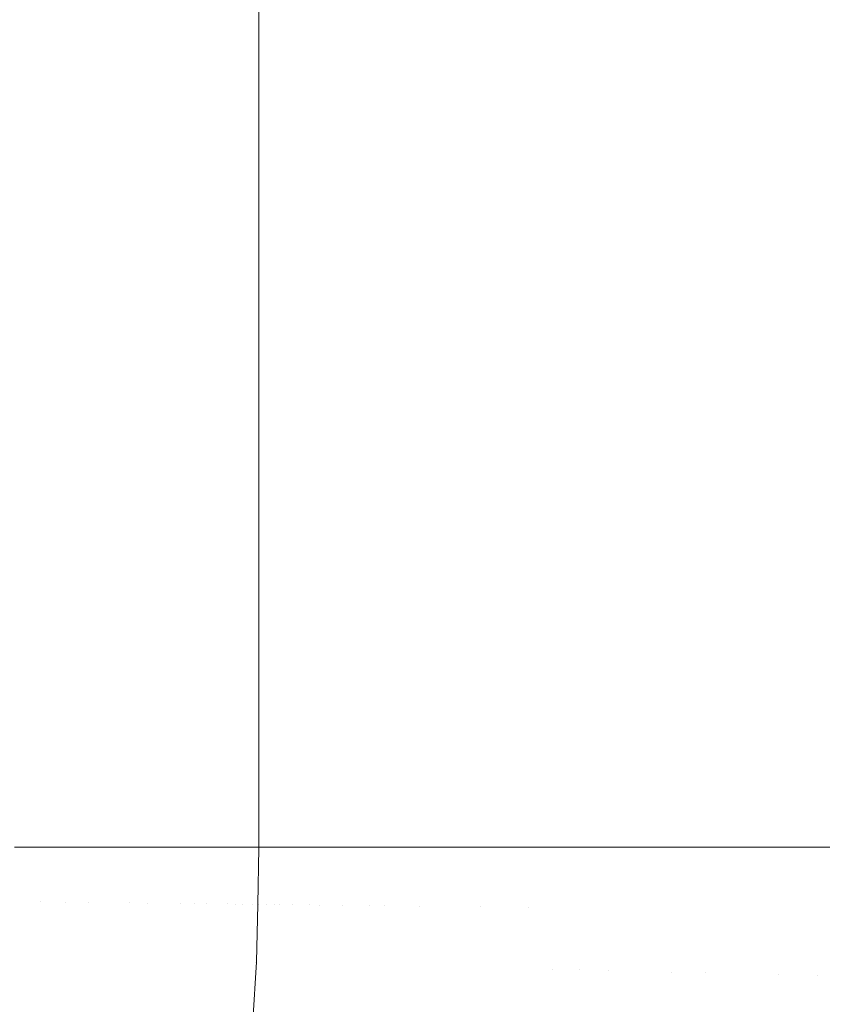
# Model space of a CAD drawing. Header units: centimetres. Extents: x -35.1 to 36.2, y 3.4 to 5.2.
# Tile 253 of 256: x 12.2552 to 12.2995, y 3.8915 to 3.9459. Entities that reach past the tile are written whole.
import ezdxf

# ---------------------------------------------------------------- set-up
doc = ezdxf.new("R2010")
doc.units = ezdxf.units.CM
doc.header["$LTSCALE"] = 2.54
doc.layers.add('Lucido design-1', color=7, linetype='Continuous')

# ---------------------------------------------------------------- blocks, each defined once
blk = doc.blocks.new('Gruppo-4-1')
at = {"color": 7, "linetype": 'Continuous', "lineweight": 9}
for points in [[(-34.952766, 5.100212, -1872.215514), (-34.952766, 3.500212, -1872.215514), (36.079692, 3.500212, -1872.215514), (36.079692, 5.100212, -1872.215514)], [(12.268434, 5.100212, -1872.915514), (12.268434, 3.900212, -1872.915514), (12.268434, 3.900212, -1872.715514), (12.268434, 5.100212, -1872.715514)]]:
    blk.add_3dface(points, dxfattribs=at)
for points, invisible_edges in [([(36.079692, 5.100212, -1873.015514), (36.079692, 3.500212, -1873.015514), (12.189936, 3.635582, -1873.015514), (12.20771, 3.643118, -1873.015514)], 10), ([(36.079692, 5.100212, -1873.015514), (12.20771, 3.643118, -1873.015514), (12.224572, 3.651133, -1873.015514)], 9), ([(36.079692, 5.100212, -1873.015514), (12.224572, 3.651133, -1873.015514), (12.22936, 3.653664, -1873.015514)], 9), ([(12.22936, 3.653664, -1873.015514), (12.240507, 3.659557, -1873.015514), (36.079692, 5.100212, -1873.015514)], 10), ([(36.079692, 5.100212, -1873.015514), (12.240507, 3.659557, -1873.015514), (12.255509, 3.668325, -1873.015514)], 9), ([(12.256417, 3.900212, -1872.674122), (12.254952, 3.900212, -1872.671763), (12.254952, 5.100212, -1872.671763), (12.2562, 5.100212, -1872.673772)], 10), ([(36.079692, 5.100212, -1873.015514), (12.255509, 3.668325, -1873.015514), (12.269585, 3.677377, -1873.015514)], 9), ([(12.2562, 5.100212, -1872.673772), (12.256999, 5.100212, -1872.675059), (12.256999, 3.900212, -1872.675059), (12.256417, 3.900212, -1872.674122)], 10), ([(12.256999, 3.900212, -1872.675059), (12.256999, 5.100212, -1872.675059), (12.257816, 5.100212, -1872.676508)], 9), ([(12.257816, 5.100212, -1872.676508), (12.258847, 5.100212, -1872.678339), (12.258847, 3.900212, -1872.678339), (12.256999, 3.900212, -1872.675059)], 10), ([(12.258847, 5.100212, -1872.678339), (12.260507, 5.100212, -1872.681602), (12.260507, 3.900212, -1872.681602), (12.259035, 3.900212, -1872.678708)], 10), ([(12.259035, 3.900212, -1872.678708), (12.258847, 3.900212, -1872.678339), (12.258847, 5.100212, -1872.678339)], 10), ([(12.260507, 5.100212, -1872.681602), (12.261989, 5.100212, -1872.684846), (12.261989, 3.900212, -1872.684846), (12.261304, 3.900212, -1872.683347)], 10), ([(12.261304, 3.900212, -1872.683347), (12.260507, 3.900212, -1872.681602), (12.260507, 5.100212, -1872.681602)], 10), ([(12.262324, 3.900212, -1872.685672), (12.261989, 3.900212, -1872.684846), (12.261989, 5.100212, -1872.684846), (12.262055, 5.100212, -1872.68501)], 10), ([(12.263299, 3.900212, -1872.688073), (12.262324, 3.900212, -1872.685672), (12.262055, 5.100212, -1872.68501), (12.263244, 5.100212, -1872.687936)], 10), ([(12.263244, 5.100212, -1872.687936), (12.263299, 5.100212, -1872.688073), (12.263299, 3.900212, -1872.688073)], 10), ([(12.264109, 3.900212, -1872.690336), (12.263299, 3.900212, -1872.688073), (12.263299, 5.100212, -1872.688073), (12.263781, 5.100212, -1872.689418)], 10), ([(12.263781, 5.100212, -1872.689418), (12.264447, 5.100212, -1872.69128), (12.264447, 3.900212, -1872.69128), (12.264109, 3.900212, -1872.690336)], 10), ([(12.264447, 3.900212, -1872.69128), (12.264447, 5.100212, -1872.69128), (12.264795, 5.100212, -1872.692399)], 9), ([(12.264795, 5.100212, -1872.692399), (12.265439, 5.100212, -1872.694471), (12.265439, 3.900212, -1872.694471), (12.264447, 3.900212, -1872.69128)], 10), ([(12.265439, 5.100212, -1872.694471), (12.266281, 5.100212, -1872.697644), (12.266281, 3.900212, -1872.697644), (12.265578, 3.900212, -1872.694995)], 10), ([(12.265578, 3.900212, -1872.694995), (12.265439, 3.900212, -1872.694471), (12.265439, 5.100212, -1872.694471)], 10), ([(12.266281, 5.100212, -1872.697644), (12.266979, 5.100212, -1872.700802), (12.266979, 3.900212, -1872.700802), (12.266722, 3.900212, -1872.699639)], 10), ([(12.266722, 3.900212, -1872.699639), (12.266281, 3.900212, -1872.697644), (12.266281, 5.100212, -1872.697644)], 10), ([(12.267536, 5.100212, -1872.703945), (12.267536, 3.900212, -1872.703945), (12.266979, 3.900212, -1872.700802), (12.266979, 5.100212, -1872.700802)], 5), ([(12.267536, 5.100212, -1872.703945), (12.267957, 5.100212, -1872.707076), (12.267957, 3.900212, -1872.707076), (12.267576, 3.900212, -1872.704244)], 10), ([(12.267576, 3.900212, -1872.704244), (12.267536, 3.900212, -1872.703945), (12.267536, 5.100212, -1872.703945)], 10), ([(12.267957, 5.100212, -1872.707076), (12.268245, 5.100212, -1872.710196), (12.268245, 3.900212, -1872.710196), (12.268117, 3.900212, -1872.708802)], 10), ([(12.268117, 3.900212, -1872.708802), (12.267957, 3.900212, -1872.707076), (12.267957, 5.100212, -1872.707076)], 10), ([(12.268245, 5.100212, -1872.710196), (12.268402, 5.100212, -1872.713307), (12.268402, 3.900212, -1872.713307), (12.268401, 3.900212, -1872.713294)], 10), ([(12.268401, 3.900212, -1872.713294), (12.268245, 3.900212, -1872.710196), (12.268245, 5.100212, -1872.710196)], 10), ([(12.268402, 3.900212, -1872.713307), (12.268402, 5.100212, -1872.713307), (12.268411, 5.100212, -1872.713952)], 9), ([(12.268411, 5.100212, -1872.713952), (12.268434, 5.100212, -1872.715514), (12.268434, 3.900212, -1872.715514), (12.268402, 3.900212, -1872.713307)], 8), ([(12.268469, 3.900212, -1872.917088), (12.268434, 3.900212, -1872.915514), (12.268434, 5.100212, -1872.915514), (12.268469, 5.100212, -1872.917076)], 8), ([(12.268469, 5.100212, -1872.917076), (12.268506, 5.100212, -1872.918774), (12.268506, 3.900212, -1872.918774), (12.268469, 3.900212, -1872.917088)], 10), ([(12.268604, 3.900212, -1872.92031), (12.268506, 3.900212, -1872.918774), (12.268506, 5.100212, -1872.918774), (12.268597, 5.100212, -1872.920198)], 10), ([(12.268597, 5.100212, -1872.920198), (12.268705, 5.100212, -1872.921868), (12.268705, 3.900212, -1872.921868), (12.268604, 3.900212, -1872.92031)], 10), ([(12.268891, 3.900212, -1872.923629), (12.268705, 3.900212, -1872.921868), (12.268705, 5.100212, -1872.921868), (12.268858, 5.100212, -1872.923313)], 10), ([(12.268858, 5.100212, -1872.923313), (12.269033, 5.100212, -1872.92496), (12.269033, 3.900212, -1872.92496), (12.268891, 3.900212, -1872.923629)], 10), ([(12.269341, 3.900212, -1872.927044), (12.269033, 3.900212, -1872.92496), (12.269033, 5.100212, -1872.92496), (12.269248, 5.100212, -1872.926417)], 10), ([(12.269248, 5.100212, -1872.926417), (12.26949, 5.100212, -1872.92805), (12.26949, 3.900212, -1872.92805), (12.269341, 3.900212, -1872.927044)], 10), ([(12.26963, 3.900212, -1872.928786), (12.26949, 3.900212, -1872.92805), (12.26949, 5.100212, -1872.92805), (12.269766, 5.100212, -1872.929504)], 10), ([(36.079692, 5.100212, -1873.015514), (12.269585, 3.677377, -1873.015514), (12.282749, 3.686659, -1873.015514)], 9), ([(12.269766, 5.100212, -1872.929504), (12.270078, 5.100212, -1872.931141), (12.270078, 3.900212, -1872.931141), (12.26963, 3.900212, -1872.928786)], 10), ([(12.270357, 3.900212, -1872.932339), (12.270078, 3.900212, -1872.931141), (12.270078, 5.100212, -1872.931141), (12.270412, 5.100212, -1872.932572)], 10), ([(12.270412, 5.100212, -1872.932572), (12.270799, 5.100212, -1872.934234), (12.270799, 3.900212, -1872.934234), (12.270357, 3.900212, -1872.932339)], 10), ([(12.271283, 3.900212, -1872.93598), (12.270799, 3.900212, -1872.934234), (12.270799, 5.100212, -1872.934234), (12.271182, 5.100212, -1872.935615)], 10), ([(12.271182, 5.100212, -1872.935615), (12.271657, 5.100212, -1872.93733), (12.271657, 3.900212, -1872.93733), (12.271283, 3.900212, -1872.93598)], 10), ([(12.271819, 3.900212, -1872.937835), (12.271657, 3.900212, -1872.93733), (12.271657, 5.100212, -1872.93733), (12.272074, 5.100212, -1872.938629)], 10), ([(12.272074, 5.100212, -1872.938629), (12.272653, 5.100212, -1872.940429), (12.272653, 3.900212, -1872.940429), (12.271819, 3.900212, -1872.937835)], 10), ([(12.273082, 3.900212, -1872.941598), (12.272653, 3.900212, -1872.940429), (12.272653, 5.100212, -1872.940429), (12.273087, 5.100212, -1872.941611)], 10), ([(12.273087, 5.100212, -1872.941611), (12.273793, 5.100212, -1872.943534), (12.273793, 3.900212, -1872.943534), (12.273082, 3.900212, -1872.941598)], 10), ([(12.273793, 5.100212, -1872.943534), (12.275081, 5.100212, -1872.946643), (12.275081, 3.900212, -1872.946643), (12.274581, 3.900212, -1872.945436)], 10), ([(12.274581, 3.900212, -1872.945436), (12.273793, 3.900212, -1872.943534), (12.273793, 5.100212, -1872.943534)], 10), ([(12.275081, 5.100212, -1872.946643), (12.276124, 5.100212, -1872.948897), (12.276522, 3.900212, -1872.949757), (12.275423, 3.900212, -1872.947383)], 10), ([(12.275423, 3.900212, -1872.947383), (12.275081, 3.900212, -1872.946643), (12.275081, 5.100212, -1872.946643)], 10), ([(12.276124, 5.100212, -1872.948897), (12.276522, 5.100212, -1872.949757), (12.276522, 3.900212, -1872.949757)], 10), ([(12.277321, 3.900212, -1872.951315), (12.276522, 3.900212, -1872.949757), (12.276522, 5.100212, -1872.949757), (12.277535, 5.100212, -1872.951733)], 10), ([(12.277535, 5.100212, -1872.951733), (12.278122, 5.100212, -1872.952876), (12.278122, 3.900212, -1872.952876), (12.277321, 3.900212, -1872.951315)], 10), ([(12.279494, 3.900212, -1872.955303), (12.278122, 3.900212, -1872.952876), (12.278122, 5.100212, -1872.952876), (12.279052, 5.100212, -1872.95452)], 10), ([(12.279052, 5.100212, -1872.95452), (12.279887, 5.100212, -1872.955998), (12.279887, 3.900212, -1872.955998), (12.279494, 3.900212, -1872.955303)], 10), ([(12.280699, 3.900212, -1872.957308), (12.279887, 3.900212, -1872.955998), (12.279887, 5.100212, -1872.955998), (12.280667, 5.100212, -1872.957257)], 10), ([(12.280667, 5.100212, -1872.957257), (12.281825, 5.100212, -1872.959123), (12.281825, 3.900212, -1872.959123), (12.280699, 3.900212, -1872.957308)], 10), ([(12.281825, 5.100212, -1872.959123), (12.282378, 5.100212, -1872.95994), (12.283942, 3.900212, -1872.962248), (12.283332, 3.900212, -1872.961348)], 10), ([(12.283332, 3.900212, -1872.961348), (12.281825, 3.900212, -1872.959123), (12.281825, 5.100212, -1872.959123)], 10), ([(12.282378, 5.100212, -1872.95994), (12.283942, 5.100212, -1872.962248), (12.283942, 3.900212, -1872.962248)], 10), ([(36.079692, 5.100212, -1873.015514), (12.282749, 3.686659, -1873.015514), (12.290329, 3.692401, -1873.015514)], 9), ([(12.283942, 5.100212, -1872.962248), (12.284872, 5.100212, -1872.963541), (12.284872, 3.900212, -1872.963541), (12.284759, 3.900212, -1872.963383)], 10), ([(12.284759, 3.900212, -1872.963383), (12.283942, 3.900212, -1872.962248), (12.283942, 5.100212, -1872.962248)], 10), ([(12.284872, 5.100212, -1872.963541), (12.287276, 5.100212, -1872.966686), (12.287276, 3.900212, -1872.966686), (12.286294, 3.900212, -1872.965402)], 10), ([(12.286294, 3.900212, -1872.965402), (12.284872, 3.900212, -1872.963541), (12.284872, 5.100212, -1872.963541)], 10), ([(12.287276, 5.100212, -1872.966686), (12.28986, 5.100212, -1872.969799), (12.28986, 3.900212, -1872.969799), (12.289583, 3.900212, -1872.969465)], 10), ([(12.289583, 3.900212, -1872.969465), (12.287276, 3.900212, -1872.966686), (12.287276, 5.100212, -1872.966686)], 10), ([(12.292653, 3.900212, -1872.972899), (12.28986, 3.900212, -1872.969799), (12.28986, 5.100212, -1872.969799), (12.292245, 5.100212, -1872.972447)], 10), ([(36.079692, 5.100212, -1873.015514), (12.290329, 3.692401, -1873.015514), (12.295578, 3.696667, -1873.015514)], 9), ([(12.292245, 5.100212, -1872.972447), (12.292653, 5.100212, -1872.972899), (12.292653, 3.900212, -1872.972899)], 10), ([(12.295661, 3.900212, -1872.975982), (12.293238, 3.900212, -1872.973499), (12.292653, 5.100212, -1872.972899), (12.294455, 5.100212, -1872.974746)], 10), ([(12.293238, 3.900212, -1872.973499), (12.292653, 3.900212, -1872.972899), (12.292653, 5.100212, -1872.972899)], 10), ([(12.294455, 5.100212, -1872.974746), (12.295661, 5.100212, -1872.975982), (12.295661, 3.900212, -1872.975982)], 10), ([(12.295578, 3.696667, -1873.015514), (12.302018, 3.7019, -1873.015514), (36.079692, 5.100212, -1873.015514)], 10), ([(12.295661, 5.100212, -1872.975982), (12.298893, 5.100212, -1872.979039), (12.298893, 3.900212, -1872.979039), (12.297257, 3.900212, -1872.977491)], 10), ([(12.297257, 3.900212, -1872.977491), (12.295661, 3.900212, -1872.975982), (12.295661, 5.100212, -1872.975982)], 10), ([(12.298893, 5.100212, -1872.979039), (12.302358, 5.100212, -1872.982063), (12.302358, 3.900212, -1872.982063), (12.299395, 3.900212, -1872.979477)], 10), ([(12.299395, 3.900212, -1872.979477), (12.298893, 3.900212, -1872.979039), (12.298893, 5.100212, -1872.979039)], 10), ([(12.254971, 3.897221, -1872.67184), (12.254952, 3.900212, -1872.671763), (12.256417, 3.900212, -1872.674122), (12.2564, 3.897204, -1872.674113)], 13), ([(12.2564, 3.897204, -1872.674113), (12.256417, 3.900212, -1872.674122), (12.256999, 3.900212, -1872.675059)], 9), ([(12.256999, 3.900212, -1872.675059), (12.257747, 3.897188, -1872.676402), (12.2564, 3.897204, -1872.674113)], 11), ([(12.257747, 3.897188, -1872.676402), (12.256999, 3.900212, -1872.675059), (12.258847, 3.900212, -1872.678339)], 9), ([(12.258847, 3.900212, -1872.678339), (12.25901, 3.897173, -1872.678705), (12.257747, 3.897188, -1872.676402)], 11), ([(12.258847, 3.900212, -1872.678339), (12.259035, 3.900212, -1872.678708), (12.25901, 3.897173, -1872.678705)], 10), ([(12.25901, 3.897173, -1872.678705), (12.259035, 3.900212, -1872.678708), (12.260507, 3.900212, -1872.681602), (12.260191, 3.897159, -1872.681018)], 13), ([(12.261289, 3.897146, -1872.683339), (12.260191, 3.897159, -1872.681018), (12.260507, 3.900212, -1872.681602)], 11), ([(12.260507, 3.900212, -1872.681602), (12.261304, 3.900212, -1872.683347), (12.261289, 3.897146, -1872.683339)], 10), ([(12.261289, 3.897146, -1872.683339), (12.261304, 3.900212, -1872.683347), (12.261989, 3.900212, -1872.684846)], 9), ([(12.261989, 3.900212, -1872.684846), (12.262305, 3.897134, -1872.685667), (12.261289, 3.897146, -1872.683339)], 11), ([(12.261989, 3.900212, -1872.684846), (12.262324, 3.900212, -1872.685672), (12.262305, 3.897134, -1872.685667)], 10), ([(12.262305, 3.897134, -1872.685667), (12.262324, 3.900212, -1872.685672), (12.263299, 3.900212, -1872.688073), (12.263238, 3.897123, -1872.687998)], 13), ([(12.263238, 3.897123, -1872.687998), (12.263299, 3.900212, -1872.688073), (12.264109, 3.900212, -1872.690336), (12.264091, 3.897113, -1872.690331)], 13), ([(12.264091, 3.897113, -1872.690331), (12.264109, 3.900212, -1872.690336), (12.264447, 3.900212, -1872.69128)], 9), ([(12.264447, 3.900212, -1872.69128), (12.264863, 3.897104, -1872.692664), (12.264091, 3.897113, -1872.690331)], 11), ([(12.264863, 3.897104, -1872.692664), (12.264447, 3.900212, -1872.69128), (12.265439, 3.900212, -1872.694471)], 9), ([(12.265439, 3.900212, -1872.694471), (12.265555, 3.897096, -1872.694993), (12.264863, 3.897104, -1872.692664)], 11), ([(12.265439, 3.900212, -1872.694471), (12.265578, 3.900212, -1872.694995), (12.265555, 3.897096, -1872.694993)], 10), ([(12.265555, 3.897096, -1872.694993), (12.265578, 3.900212, -1872.694995), (12.266281, 3.900212, -1872.697644), (12.266168, 3.897089, -1872.697318)], 13), ([(12.266704, 3.897083, -1872.699636), (12.266168, 3.897089, -1872.697318), (12.266281, 3.900212, -1872.697644)], 11), ([(12.266281, 3.900212, -1872.697644), (12.266722, 3.900212, -1872.699639), (12.266704, 3.897083, -1872.699636)], 10), ([(12.266704, 3.897083, -1872.699636), (12.266722, 3.900212, -1872.699639), (12.266979, 3.900212, -1872.700802)], 9), ([(12.266979, 3.900212, -1872.700802), (12.267164, 3.897077, -1872.701944), (12.266704, 3.897083, -1872.699636)], 11), ([(12.267164, 3.897077, -1872.701944), (12.266979, 3.900212, -1872.700802), (12.267536, 3.900212, -1872.703945)], 9), ([(12.267536, 3.900212, -1872.703945), (12.267549, 3.897073, -1872.704243), (12.267164, 3.897077, -1872.701944)], 11), ([(12.267536, 3.900212, -1872.703945), (12.267576, 3.900212, -1872.704244), (12.267549, 3.897073, -1872.704243)], 10), ([(12.267549, 3.897073, -1872.704243), (12.267576, 3.900212, -1872.704244), (12.267957, 3.900212, -1872.707076), (12.26786, 3.897069, -1872.706529)], 13), ([(12.2681, 3.897066, -1872.7088), (12.26786, 3.897069, -1872.706529), (12.267957, 3.900212, -1872.707076)], 11), ([(12.267957, 3.900212, -1872.707076), (12.268117, 3.900212, -1872.708802), (12.2681, 3.897066, -1872.7088)], 10), ([(12.2681, 3.897066, -1872.7088), (12.268117, 3.900212, -1872.708802), (12.268245, 3.900212, -1872.710196)], 9), ([(12.268245, 3.900212, -1872.710196), (12.268268, 3.897064, -1872.711056), (12.2681, 3.897066, -1872.7088)], 11), ([(12.268268, 3.897064, -1872.711056), (12.268245, 3.900212, -1872.710196), (12.268401, 3.900212, -1872.713294), (12.268368, 3.897063, -1872.713294)], 13), ([(12.268469, 3.900212, -1872.917088), (12.268418, 3.897062, -1872.917089), (12.268368, 3.897063, -1872.915514), (12.268434, 3.900177, -1872.915514)], 11), ([(12.268368, 3.897063, -1872.713294), (12.268402, 3.900212, -1872.713307), (12.268434, 3.900177, -1872.715514)], 11), ([(12.268368, 3.897063, -1872.713294), (12.268401, 3.900212, -1872.713294), (12.268402, 3.900212, -1872.713307)], 9), ([(12.268368, 3.897063, -1872.715514), (12.268434, 3.900177, -1872.715514), (12.268434, 3.900177, -1872.915514), (12.268368, 3.897063, -1872.915514)], 10), ([(12.268434, 3.900177, -1872.715514), (12.268368, 3.897063, -1872.715514), (12.268368, 3.897063, -1872.713294)], 10), ([(12.268402, 3.900212, -1872.713307), (12.268434, 3.900212, -1872.715514), (12.268434, 3.900177, -1872.715514)], 8), ([(12.268469, 3.900212, -1872.917088), (12.268506, 3.900212, -1872.918774), (12.268469, 3.897062, -1872.918688), (12.268418, 3.897062, -1872.917089)], 14), ([(12.268434, 3.900177, -1872.915514), (12.268434, 3.900212, -1872.915514), (12.268469, 3.900212, -1872.917088)], 8), ([(12.268434, 3.900177, -1872.915514), (12.268434, 3.900177, -1872.715514), (12.268434, 3.900212, -1872.715514), (12.268434, 3.900212, -1872.915514)], 1), ([(12.268469, 3.897062, -1872.918688), (12.268506, 3.900212, -1872.918774), (12.268604, 3.900212, -1872.92031), (12.268555, 3.897061, -1872.920311)], 13), ([(12.268555, 3.897061, -1872.920311), (12.268604, 3.900212, -1872.92031), (12.268705, 3.900212, -1872.921868), (12.268679, 3.897059, -1872.921959)], 13), ([(12.268679, 3.897059, -1872.921959), (12.268705, 3.900212, -1872.921868), (12.268891, 3.900212, -1872.923629), (12.268843, 3.897057, -1872.923631)], 13), ([(12.268843, 3.897057, -1872.923631), (12.268891, 3.900212, -1872.923629), (12.269033, 3.900212, -1872.92496)], 9), ([(12.269033, 3.900212, -1872.92496), (12.269047, 3.897055, -1872.925326), (12.268843, 3.897057, -1872.923631)], 11), ([(12.269047, 3.897055, -1872.925326), (12.269033, 3.900212, -1872.92496), (12.269341, 3.900212, -1872.927044), (12.269294, 3.897052, -1872.927046)], 13), ([(12.269294, 3.897052, -1872.927046), (12.269341, 3.900212, -1872.927044), (12.26949, 3.900212, -1872.92805)], 9), ([(12.26949, 3.900212, -1872.92805), (12.269585, 3.897049, -1872.928788), (12.269294, 3.897052, -1872.927046)], 11), ([(12.26949, 3.900212, -1872.92805), (12.26963, 3.900212, -1872.928786), (12.269585, 3.897049, -1872.928788)], 10), ([(12.269585, 3.897049, -1872.928788), (12.26963, 3.900212, -1872.928786), (12.270078, 3.900212, -1872.931141), (12.269923, 3.897045, -1872.930554)], 13), ([(12.270309, 3.89704, -1872.932342), (12.269923, 3.897045, -1872.930554), (12.270078, 3.900212, -1872.931141)], 11), ([(12.270078, 3.900212, -1872.931141), (12.270357, 3.900212, -1872.932339), (12.270309, 3.89704, -1872.932342)], 10), ([(12.270309, 3.89704, -1872.932342), (12.270357, 3.900212, -1872.932339), (12.270799, 3.900212, -1872.934234), (12.270745, 3.897035, -1872.934153)], 13), ([(12.270745, 3.897035, -1872.934153), (12.270799, 3.900212, -1872.934234), (12.271283, 3.900212, -1872.93598), (12.271234, 3.897029, -1872.935985)], 13), ([(12.271234, 3.897029, -1872.935985), (12.271283, 3.900212, -1872.93598), (12.271657, 3.900212, -1872.93733)], 9), ([(12.271657, 3.900212, -1872.93733), (12.271777, 3.897023, -1872.937837), (12.271234, 3.897029, -1872.935985)], 11), ([(12.271657, 3.900212, -1872.93733), (12.271819, 3.900212, -1872.937835), (12.271777, 3.897023, -1872.937837)], 10), ([(12.271777, 3.897023, -1872.937837), (12.271819, 3.900212, -1872.937835), (12.272653, 3.900212, -1872.940429), (12.272376, 3.897016, -1872.939711)], 13), ([(12.273033, 3.897008, -1872.941603), (12.272376, 3.897016, -1872.939711), (12.272653, 3.900212, -1872.940429)], 11), ([(12.272653, 3.900212, -1872.940429), (12.273082, 3.900212, -1872.941598), (12.273033, 3.897008, -1872.941603)], 10), ([(12.273033, 3.897008, -1872.941603), (12.273082, 3.900212, -1872.941598), (12.273793, 3.900212, -1872.943534), (12.273751, 3.897, -1872.943514)], 13), ([(12.273751, 3.897, -1872.943514), (12.273793, 3.900212, -1872.943534), (12.274581, 3.900212, -1872.945436), (12.274532, 3.89699, -1872.945443)], 13), ([(12.274532, 3.89699, -1872.945443), (12.274581, 3.900212, -1872.945436), (12.275081, 3.900212, -1872.946643)], 9), ([(12.275081, 3.900212, -1872.946643), (12.275378, 3.89698, -1872.947388), (12.274532, 3.89699, -1872.945443)], 11), ([(12.275081, 3.900212, -1872.946643), (12.275423, 3.900212, -1872.947383), (12.275378, 3.89698, -1872.947388)], 10), ([(12.275378, 3.89698, -1872.947388), (12.275423, 3.900212, -1872.947383), (12.276522, 3.900212, -1872.949757), (12.27629, 3.89697, -1872.949348)], 13), ([(12.277271, 3.896958, -1872.951323), (12.27629, 3.89697, -1872.949348), (12.276522, 3.900212, -1872.949757)], 11), ([(12.276522, 3.900212, -1872.949757), (12.277321, 3.900212, -1872.951315), (12.277271, 3.896958, -1872.951323)], 10), ([(12.277271, 3.896958, -1872.951323), (12.277321, 3.900212, -1872.951315), (12.278122, 3.900212, -1872.952876)], 9), ([(12.278122, 3.900212, -1872.952876), (12.278323, 3.896946, -1872.953311), (12.277271, 3.896958, -1872.951323)], 11), ([(12.278323, 3.896946, -1872.953311), (12.278122, 3.900212, -1872.952876), (12.279494, 3.900212, -1872.955303), (12.279449, 3.896933, -1872.955309)], 13), ([(12.280649, 3.896918, -1872.957318), (12.279449, 3.896933, -1872.955309), (12.279887, 3.900212, -1872.955998)], 11), ([(12.279449, 3.896933, -1872.955309), (12.279494, 3.900212, -1872.955303), (12.279887, 3.900212, -1872.955998)], 9), ([(12.279887, 3.900212, -1872.955998), (12.280699, 3.900212, -1872.957308), (12.280649, 3.896918, -1872.957318)], 10), ([(12.280649, 3.896918, -1872.957318), (12.280699, 3.900212, -1872.957308), (12.281825, 3.900212, -1872.959123)], 9), ([(12.281825, 3.900212, -1872.959123), (12.281927, 3.896903, -1872.959334), (12.280649, 3.896918, -1872.957318)], 11), ([(12.281927, 3.896903, -1872.959334), (12.281825, 3.900212, -1872.959123), (12.283332, 3.900212, -1872.961348), (12.283284, 3.896887, -1872.961357)], 13), ([(12.283284, 3.896887, -1872.961357), (12.283332, 3.900212, -1872.961348), (12.283942, 3.900212, -1872.962248)], 9), ([(12.283284, 3.896887, -1872.961357), (12.284759, 3.900212, -1872.963383), (12.284614, 3.893477, -1872.963384)], 11), ([(12.283942, 3.900212, -1872.962248), (12.284759, 3.900212, -1872.963383), (12.283284, 3.896887, -1872.961357)], 10), ([(12.286135, 3.893441, -1872.965413), (12.284614, 3.893477, -1872.963384), (12.284872, 3.900212, -1872.963541)], 11), ([(12.284614, 3.893477, -1872.963384), (12.284759, 3.900212, -1872.963383), (12.284872, 3.900212, -1872.963541)], 9), ([(12.284872, 3.900212, -1872.963541), (12.286294, 3.900212, -1872.965402), (12.286135, 3.893441, -1872.965413)], 10), ([(12.286135, 3.893441, -1872.965413), (12.286294, 3.900212, -1872.965402), (12.287276, 3.900212, -1872.966686)], 9), ([(12.287276, 3.900212, -1872.966686), (12.28774, 3.893403, -1872.967443), (12.286135, 3.893441, -1872.965413)], 11), ([(12.289432, 3.893363, -1872.96947), (12.28774, 3.893403, -1872.967443), (12.287276, 3.900212, -1872.966686), (12.289583, 3.900212, -1872.969465)], 11), ([(12.289432, 3.893363, -1872.96947), (12.289583, 3.900212, -1872.969465), (12.28986, 3.900212, -1872.969799)], 9), ([(12.291212, 3.893321, -1872.971493), (12.289432, 3.893363, -1872.96947), (12.28986, 3.900212, -1872.969799)], 11), ([(12.28986, 3.900212, -1872.969799), (12.292653, 3.900212, -1872.972899), (12.291212, 3.893321, -1872.971493)], 10), ([(12.293081, 3.893276, -1872.973508), (12.291212, 3.893321, -1872.971493), (12.292653, 3.900212, -1872.972899)], 11), ([(12.292653, 3.900212, -1872.972899), (12.293238, 3.900212, -1872.973499), (12.293081, 3.893276, -1872.973508)], 10), ([(12.293238, 3.900212, -1872.973499), (12.295661, 3.900212, -1872.975982), (12.29504, 3.89323, -1872.975514), (12.293081, 3.893276, -1872.973508)], 14), ([(12.297092, 3.893181, -1872.977507), (12.29504, 3.89323, -1872.975514), (12.295661, 3.900212, -1872.975982)], 11), ([(12.295661, 3.900212, -1872.975982), (12.297257, 3.900212, -1872.977491), (12.297092, 3.893181, -1872.977507)], 10), ([(12.297092, 3.893181, -1872.977507), (12.297257, 3.900212, -1872.977491), (12.298893, 3.900212, -1872.979039)], 9), ([(12.298893, 3.900212, -1872.979039), (12.299237, 3.89313, -1872.979485), (12.297092, 3.893181, -1872.977507)], 11), ([(12.298893, 3.900212, -1872.979039), (12.299395, 3.900212, -1872.979477), (12.299237, 3.89313, -1872.979485)], 10), ([(12.301475, 3.893077, -1872.981445), (12.299237, 3.89313, -1872.979485), (12.299395, 3.900212, -1872.979477), (12.302358, 3.900212, -1872.982063)], 11), ([(12.2564, 3.897204, -1872.674113), (12.256303, 3.894149, -1872.674113), (12.254874, 3.894183, -1872.67184), (12.254971, 3.897221, -1872.67184)], 15), ([(12.257747, 3.897188, -1872.676402), (12.257649, 3.894117, -1872.676402), (12.256303, 3.894149, -1872.674113), (12.2564, 3.897204, -1872.674113)], 15), ([(12.25901, 3.897173, -1872.678705), (12.258912, 3.894087, -1872.678705), (12.257649, 3.894117, -1872.676402), (12.257747, 3.897188, -1872.676402)], 15), ([(12.260191, 3.897159, -1872.681018), (12.260092, 3.894059, -1872.681018), (12.258912, 3.894087, -1872.678705), (12.25901, 3.897173, -1872.678705)], 15), ([(12.261289, 3.897146, -1872.683339), (12.26119, 3.894033, -1872.683339), (12.260092, 3.894059, -1872.681018), (12.260191, 3.897159, -1872.681018)], 15), ([(12.262305, 3.897134, -1872.685667), (12.262205, 3.894009, -1872.685667), (12.26119, 3.894033, -1872.683339), (12.261289, 3.897146, -1872.683339)], 15), ([(12.263238, 3.897123, -1872.687998), (12.263139, 3.893987, -1872.687998), (12.262205, 3.894009, -1872.685667), (12.262305, 3.897134, -1872.685667)], 15), ([(12.264091, 3.897113, -1872.690331), (12.263991, 3.893967, -1872.690331), (12.263139, 3.893987, -1872.687998), (12.263238, 3.897123, -1872.687998)], 15), ([(12.264863, 3.897104, -1872.692664), (12.264762, 3.893948, -1872.692664), (12.263991, 3.893967, -1872.690331), (12.264091, 3.897113, -1872.690331)], 15), ([(12.265555, 3.897096, -1872.694993), (12.265454, 3.893932, -1872.694993), (12.264762, 3.893948, -1872.692664), (12.264863, 3.897104, -1872.692664)], 15), ([(12.266168, 3.897089, -1872.697318), (12.266068, 3.893917, -1872.697318), (12.265454, 3.893932, -1872.694993), (12.265555, 3.897096, -1872.694993)], 15), ([(12.266704, 3.897083, -1872.699636), (12.266603, 3.893905, -1872.699636), (12.266068, 3.893917, -1872.697318), (12.266168, 3.897089, -1872.697318)], 15), ([(12.267164, 3.897077, -1872.701944), (12.267063, 3.893894, -1872.701944), (12.266603, 3.893905, -1872.699636), (12.266704, 3.897083, -1872.699636)], 15), ([(12.267549, 3.897073, -1872.704243), (12.267448, 3.893885, -1872.704243), (12.267063, 3.893894, -1872.701944), (12.267164, 3.897077, -1872.701944)], 15), ([(12.26786, 3.897069, -1872.706529), (12.267759, 3.893877, -1872.706529), (12.267448, 3.893885, -1872.704243), (12.267549, 3.897073, -1872.704243)], 15), ([(12.2681, 3.897066, -1872.7088), (12.267998, 3.893872, -1872.7088), (12.267759, 3.893877, -1872.706529), (12.26786, 3.897069, -1872.706529)], 15), ([(12.268268, 3.897064, -1872.711056), (12.268167, 3.893868, -1872.711056), (12.267998, 3.893872, -1872.7088), (12.2681, 3.897066, -1872.7088)], 15), ([(12.268368, 3.897063, -1872.713294), (12.268267, 3.893865, -1872.713294), (12.268167, 3.893868, -1872.711056), (12.268268, 3.897064, -1872.711056)], 15), ([(12.268301, 3.893885, -1872.715514), (12.268267, 3.893865, -1872.713294), (12.268368, 3.897063, -1872.713294)], 11), ([(12.268301, 3.893885, -1872.915514), (12.268368, 3.897063, -1872.915514), (12.268418, 3.897062, -1872.917089)], 10), ([(12.268368, 3.897063, -1872.915514), (12.268301, 3.893885, -1872.915514), (12.268301, 3.893885, -1872.715514), (12.268368, 3.897063, -1872.715514)], 10), ([(12.268368, 3.897063, -1872.713294), (12.268368, 3.897063, -1872.715514), (12.268301, 3.893885, -1872.715514)], 9), ([(12.268418, 3.897062, -1872.917089), (12.268316, 3.893864, -1872.917089), (12.268301, 3.893885, -1872.915514)], 11), ([(12.268418, 3.897062, -1872.917089), (12.268469, 3.897062, -1872.918688), (12.268367, 3.893863, -1872.918688), (12.268316, 3.893864, -1872.917089)], 15), ([(12.268555, 3.897061, -1872.920311), (12.268454, 3.893861, -1872.920311), (12.268367, 3.893863, -1872.918688), (12.268469, 3.897062, -1872.918688)], 15), ([(12.268679, 3.897059, -1872.921959), (12.268578, 3.893858, -1872.921959), (12.268454, 3.893861, -1872.920311), (12.268555, 3.897061, -1872.920311)], 15), ([(12.268843, 3.897057, -1872.923631), (12.268741, 3.893854, -1872.923631), (12.268578, 3.893858, -1872.921959), (12.268679, 3.897059, -1872.921959)], 15), ([(12.269047, 3.897055, -1872.925326), (12.268945, 3.893849, -1872.925326), (12.268741, 3.893854, -1872.923631), (12.268843, 3.897057, -1872.923631)], 15), ([(12.269294, 3.897052, -1872.927046), (12.269192, 3.893843, -1872.927046), (12.268945, 3.893849, -1872.925326), (12.269047, 3.897055, -1872.925326)], 15), ([(12.269585, 3.897049, -1872.928788), (12.269483, 3.893836, -1872.928788), (12.269192, 3.893843, -1872.927046), (12.269294, 3.897052, -1872.927046)], 15), ([(12.269923, 3.897045, -1872.930554), (12.269821, 3.893828, -1872.930554), (12.269483, 3.893836, -1872.928788), (12.269585, 3.897049, -1872.928788)], 15), ([(12.270309, 3.89704, -1872.932342), (12.270206, 3.893819, -1872.932342), (12.269821, 3.893828, -1872.930554), (12.269923, 3.897045, -1872.930554)], 15), ([(12.270745, 3.897035, -1872.934153), (12.270643, 3.893809, -1872.934153), (12.270206, 3.893819, -1872.932342), (12.270309, 3.89704, -1872.932342)], 15), ([(12.271234, 3.897029, -1872.935985), (12.271131, 3.893797, -1872.935985), (12.270643, 3.893809, -1872.934153), (12.270745, 3.897035, -1872.934153)], 15), ([(12.271777, 3.897023, -1872.937837), (12.271674, 3.893784, -1872.937837), (12.271131, 3.893797, -1872.935985), (12.271234, 3.897029, -1872.935985)], 15), ([(12.272376, 3.897016, -1872.939711), (12.272273, 3.89377, -1872.939711), (12.271674, 3.893784, -1872.937837), (12.271777, 3.897023, -1872.937837)], 15), ([(12.273033, 3.897008, -1872.941603), (12.27293, 3.893754, -1872.941603), (12.272273, 3.89377, -1872.939711), (12.272376, 3.897016, -1872.939711)], 15), ([(12.273751, 3.897, -1872.943514), (12.273648, 3.893737, -1872.943514), (12.27293, 3.893754, -1872.941603), (12.273033, 3.897008, -1872.941603)], 15), ([(12.274532, 3.89699, -1872.945443), (12.274428, 3.893719, -1872.945443), (12.273648, 3.893737, -1872.943514), (12.273751, 3.897, -1872.943514)], 15), ([(12.275378, 3.89698, -1872.947388), (12.275273, 3.893699, -1872.947388), (12.274428, 3.893719, -1872.945443), (12.274532, 3.89699, -1872.945443)], 15), ([(12.27629, 3.89697, -1872.949348), (12.276185, 3.893677, -1872.949348), (12.275273, 3.893699, -1872.947388), (12.275378, 3.89698, -1872.947388)], 15), ([(12.277271, 3.896958, -1872.951323), (12.277166, 3.893654, -1872.951323), (12.276185, 3.893677, -1872.949348), (12.27629, 3.89697, -1872.949348)], 15), ([(12.278323, 3.896946, -1872.953311), (12.278218, 3.893629, -1872.953311), (12.277166, 3.893654, -1872.951323), (12.277271, 3.896958, -1872.951323)], 15), ([(12.279449, 3.896933, -1872.955309), (12.279343, 3.893602, -1872.955309), (12.278218, 3.893629, -1872.953311), (12.278323, 3.896946, -1872.953311)], 15), ([(12.280649, 3.896918, -1872.957318), (12.280543, 3.893574, -1872.957318), (12.279343, 3.893602, -1872.955309), (12.279449, 3.896933, -1872.955309)], 15), ([(12.281927, 3.896903, -1872.959334), (12.28182, 3.893543, -1872.959334), (12.280543, 3.893574, -1872.957318), (12.280649, 3.896918, -1872.957318)], 15), ([(12.283284, 3.896887, -1872.961357), (12.283177, 3.893511, -1872.961357), (12.28182, 3.893543, -1872.959334), (12.281927, 3.896903, -1872.959334)], 15), ([(12.284614, 3.893477, -1872.963384), (12.283177, 3.893511, -1872.961357), (12.283284, 3.896887, -1872.961357)], 11), ([(12.25471, 3.891099, -1872.67184), (12.254874, 3.894183, -1872.67184), (12.256303, 3.894149, -1872.674113), (12.256137, 3.891048, -1872.674113)], 15), ([(12.256137, 3.891048, -1872.674113), (12.256303, 3.894149, -1872.674113), (12.257649, 3.894117, -1872.676402), (12.257483, 3.891, -1872.676402)], 15), ([(12.257483, 3.891, -1872.676402), (12.257649, 3.894117, -1872.676402), (12.258912, 3.894087, -1872.678705), (12.258745, 3.890954, -1872.678705)], 15), ([(12.258745, 3.890954, -1872.678705), (12.258912, 3.894087, -1872.678705), (12.260092, 3.894059, -1872.681018), (12.259924, 3.890912, -1872.681018)], 15), ([(12.259924, 3.890912, -1872.681018), (12.260092, 3.894059, -1872.681018), (12.26119, 3.894033, -1872.683339), (12.261021, 3.890873, -1872.683339)], 15), ([(12.261021, 3.890873, -1872.683339), (12.26119, 3.894033, -1872.683339), (12.262205, 3.894009, -1872.685667), (12.262036, 3.890836, -1872.685667)], 15), ([(12.262036, 3.890836, -1872.685667), (12.262205, 3.894009, -1872.685667), (12.263139, 3.893987, -1872.687998), (12.262969, 3.890803, -1872.687998)], 15), ([(12.262969, 3.890803, -1872.687998), (12.263139, 3.893987, -1872.687998), (12.263991, 3.893967, -1872.690331), (12.26382, 3.890772, -1872.690331)], 15), ([(12.26382, 3.890772, -1872.690331), (12.263991, 3.893967, -1872.690331), (12.264762, 3.893948, -1872.692664), (12.264591, 3.890744, -1872.692664)], 15), ([(12.264591, 3.890744, -1872.692664), (12.264762, 3.893948, -1872.692664), (12.265454, 3.893932, -1872.694993), (12.265283, 3.89072, -1872.694993)], 15), ([(12.265283, 3.89072, -1872.694993), (12.265454, 3.893932, -1872.694993), (12.266068, 3.893917, -1872.697318), (12.265896, 3.890698, -1872.697318)], 15), ([(12.265896, 3.890698, -1872.697318), (12.266068, 3.893917, -1872.697318), (12.266603, 3.893905, -1872.699636), (12.266431, 3.890678, -1872.699636)], 15), ([(12.266431, 3.890678, -1872.699636), (12.266603, 3.893905, -1872.699636), (12.267063, 3.893894, -1872.701944), (12.266891, 3.890662, -1872.701944)], 15), ([(12.266891, 3.890662, -1872.701944), (12.267063, 3.893894, -1872.701944), (12.267448, 3.893885, -1872.704243), (12.267275, 3.890648, -1872.704243)], 15), ([(12.267275, 3.890648, -1872.704243), (12.267448, 3.893885, -1872.704243), (12.267759, 3.893877, -1872.706529), (12.267586, 3.890637, -1872.706529)], 15), ([(12.267825, 3.890628, -1872.7088), (12.267586, 3.890637, -1872.706529), (12.267759, 3.893877, -1872.706529), (12.267998, 3.893872, -1872.7088)], 15), ([(12.267998, 3.893872, -1872.7088), (12.268167, 3.893868, -1872.711056), (12.267994, 3.890622, -1872.711056), (12.267825, 3.890628, -1872.7088)], 15), ([(12.268094, 3.890619, -1872.713294), (12.267994, 3.890622, -1872.711056), (12.268167, 3.893868, -1872.711056), (12.268267, 3.893865, -1872.713294)], 15), ([(12.268092, 3.89062, -1872.915514), (12.268301, 3.893885, -1872.915514), (12.268316, 3.893864, -1872.917089)], 10), ([(12.268092, 3.89062, -1872.715514), (12.268301, 3.893885, -1872.715514), (12.268301, 3.893885, -1872.915514), (12.268092, 3.89062, -1872.915514)], 10), ([(12.268267, 3.893865, -1872.713294), (12.268301, 3.893885, -1872.715514), (12.268092, 3.89062, -1872.715514)], 9), ([(12.268092, 3.89062, -1872.715514), (12.268094, 3.890619, -1872.713294), (12.268267, 3.893865, -1872.713294)], 11), ([(12.268316, 3.893864, -1872.917089), (12.268143, 3.890617, -1872.917089), (12.268092, 3.89062, -1872.915514)], 11), ([(12.268316, 3.893864, -1872.917089), (12.268367, 3.893863, -1872.918688), (12.268194, 3.890615, -1872.918688), (12.268143, 3.890617, -1872.917089)], 15), ([(12.26828, 3.890612, -1872.920311), (12.268194, 3.890615, -1872.918688), (12.268367, 3.893863, -1872.918688), (12.268454, 3.893861, -1872.920311)], 15), ([(12.268454, 3.893861, -1872.920311), (12.268578, 3.893858, -1872.921959), (12.268404, 3.890608, -1872.921959), (12.26828, 3.890612, -1872.920311)], 15), ([(12.268404, 3.890608, -1872.921959), (12.268578, 3.893858, -1872.921959), (12.268741, 3.893854, -1872.923631), (12.268567, 3.890602, -1872.923631)], 15), ([(12.268567, 3.890602, -1872.923631), (12.268741, 3.893854, -1872.923631), (12.268945, 3.893849, -1872.925326), (12.268771, 3.890594, -1872.925326)], 15), ([(12.268771, 3.890594, -1872.925326), (12.268945, 3.893849, -1872.925326), (12.269192, 3.893843, -1872.927046), (12.269018, 3.890586, -1872.927046)], 15), ([(12.269018, 3.890586, -1872.927046), (12.269192, 3.893843, -1872.927046), (12.269483, 3.893836, -1872.928788), (12.269309, 3.890575, -1872.928788)], 15), ([(12.269309, 3.890575, -1872.928788), (12.269483, 3.893836, -1872.928788), (12.269821, 3.893828, -1872.930554), (12.269646, 3.890563, -1872.930554)], 15), ([(12.269646, 3.890563, -1872.930554), (12.269821, 3.893828, -1872.930554), (12.270206, 3.893819, -1872.932342), (12.270032, 3.890549, -1872.932342)], 15), ([(12.270032, 3.890549, -1872.932342), (12.270206, 3.893819, -1872.932342), (12.270643, 3.893809, -1872.934153), (12.270468, 3.890533, -1872.934153)], 15), ([(12.270468, 3.890533, -1872.934153), (12.270643, 3.893809, -1872.934153), (12.271131, 3.893797, -1872.935985), (12.270956, 3.890516, -1872.935985)], 15), ([(12.270956, 3.890516, -1872.935985), (12.271131, 3.893797, -1872.935985), (12.271674, 3.893784, -1872.937837), (12.271498, 3.890496, -1872.937837)], 15), ([(12.271498, 3.890496, -1872.937837), (12.271674, 3.893784, -1872.937837), (12.272273, 3.89377, -1872.939711), (12.272097, 3.890475, -1872.939711)], 15), ([(12.272097, 3.890475, -1872.939711), (12.272273, 3.89377, -1872.939711), (12.27293, 3.893754, -1872.941603), (12.272754, 3.890451, -1872.941603)], 15), ([(12.272754, 3.890451, -1872.941603), (12.27293, 3.893754, -1872.941603), (12.273648, 3.893737, -1872.943514), (12.273471, 3.890426, -1872.943514)], 15), ([(12.273471, 3.890426, -1872.943514), (12.273648, 3.893737, -1872.943514), (12.274428, 3.893719, -1872.945443), (12.274251, 3.890398, -1872.945443)], 15), ([(12.274251, 3.890398, -1872.945443), (12.274428, 3.893719, -1872.945443), (12.275273, 3.893699, -1872.947388), (12.275096, 3.890367, -1872.947388)], 15), ([(12.275096, 3.890367, -1872.947388), (12.275273, 3.893699, -1872.947388), (12.276185, 3.893677, -1872.949348), (12.276007, 3.890335, -1872.949348)], 15), ([(12.276007, 3.890335, -1872.949348), (12.276185, 3.893677, -1872.949348), (12.277166, 3.893654, -1872.951323), (12.276987, 3.890299, -1872.951323)], 15), ([(12.276987, 3.890299, -1872.951323), (12.277166, 3.893654, -1872.951323), (12.278218, 3.893629, -1872.953311), (12.278038, 3.890262, -1872.953311)], 15), ([(12.278038, 3.890262, -1872.953311), (12.278218, 3.893629, -1872.953311), (12.279343, 3.893602, -1872.955309), (12.279162, 3.890221, -1872.955309)], 15), ([(12.279162, 3.890221, -1872.955309), (12.279343, 3.893602, -1872.955309), (12.280543, 3.893574, -1872.957318), (12.280362, 3.890178, -1872.957318)], 15), ([(12.280362, 3.890178, -1872.957318), (12.280543, 3.893574, -1872.957318), (12.28182, 3.893543, -1872.959334), (12.281638, 3.890132, -1872.959334)], 15), ([(12.281638, 3.890132, -1872.959334), (12.28182, 3.893543, -1872.959334), (12.283177, 3.893511, -1872.961357), (12.282994, 3.890084, -1872.961357)], 15), ([(12.282994, 3.890084, -1872.961357), (12.283177, 3.893511, -1872.961357), (12.284614, 3.893477, -1872.963384), (12.284431, 3.890032, -1872.963384)], 15), ([(12.284431, 3.890032, -1872.963384), (12.284614, 3.893477, -1872.963384), (12.286135, 3.893441, -1872.965413), (12.28595, 3.889978, -1872.965413)], 15), ([(12.28595, 3.889978, -1872.965413), (12.286135, 3.893441, -1872.965413), (12.28774, 3.893403, -1872.967443)], 11), ([(12.28774, 3.893403, -1872.967443), (12.287288, 3.886385, -1872.967443), (12.28595, 3.889978, -1872.965413)], 11), ([(12.288977, 3.886304, -1872.96947), (12.287288, 3.886385, -1872.967443), (12.28774, 3.893403, -1872.967443), (12.289432, 3.893363, -1872.96947)], 15), ([(12.289432, 3.893363, -1872.96947), (12.291212, 3.893321, -1872.971493), (12.290754, 3.886218, -1872.971493), (12.288977, 3.886304, -1872.96947)], 15), ([(12.29262, 3.886128, -1872.973508), (12.290754, 3.886218, -1872.971493), (12.291212, 3.893321, -1872.971493), (12.293081, 3.893276, -1872.973508)], 15), ([(12.293081, 3.893276, -1872.973508), (12.29504, 3.89323, -1872.975514), (12.294577, 3.886033, -1872.975514), (12.29262, 3.886128, -1872.973508)], 15), ([(12.296625, 3.885934, -1872.977507), (12.294577, 3.886033, -1872.975514), (12.29504, 3.89323, -1872.975514), (12.297092, 3.893181, -1872.977507)], 15), ([(12.297092, 3.893181, -1872.977507), (12.299237, 3.89313, -1872.979485), (12.298767, 3.885831, -1872.979485), (12.296625, 3.885934, -1872.977507)], 15), ([(12.301001, 3.885723, -1872.981445), (12.298767, 3.885831, -1872.979485), (12.299237, 3.89313, -1872.979485), (12.301475, 3.893077, -1872.981445)], 15)]:
    blk.add_3dface(points, dxfattribs=dict(at, invisible_edges=invisible_edges))

msp = doc.modelspace()

# ---------------------------------------------------------------- block references
at = {"layer": 'Lucido design-1', "color": 7}
msp.add_blockref('Gruppo-4-1', (0, 0), dxfattribs=at)

doc.saveas('drawing.dxf')
